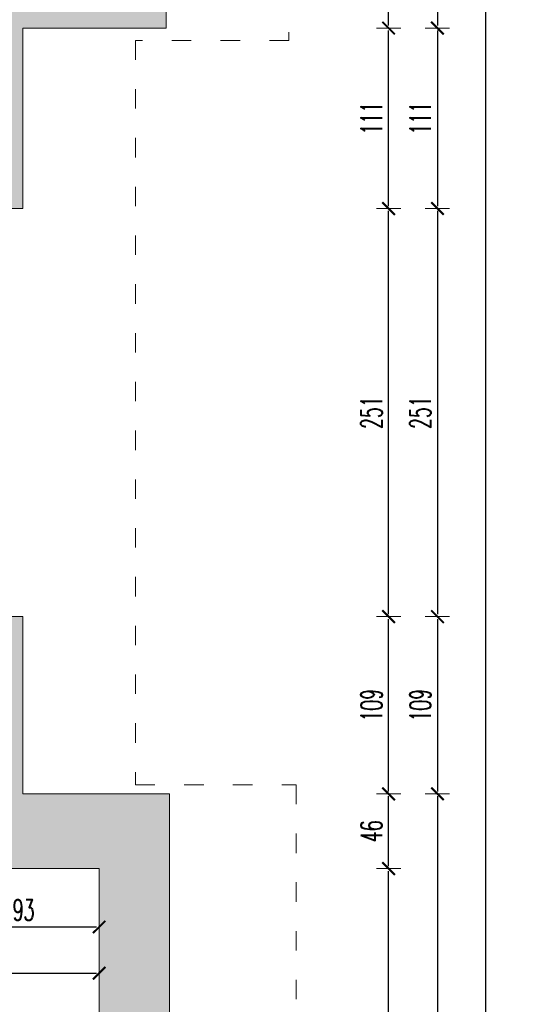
# Model space of a CAD drawing. Header units: millimetres. Extents: x -221 to 149158, y -114258 to 0.
# Tile 193 of 219: x 114950 to 115257, y -54256 to -53650. Entities that reach past the tile are written whole.
import ezdxf

# ---------------------------------------------------------------- set-up
doc = ezdxf.new("R2010")
doc.units = ezdxf.units.MM
doc.linetypes.add('ACAD_ISO03W100', pattern=[30, 12, -18])
doc.layers.get('0').update_dxf_attribs({"lineweight": 0})
doc.layers.add('A-przekrycieram.ART', color=7, linetype='Continuous', lineweight=0, true_color=0xffffff)
for name, color, linetype, lineweight in [('wymiar..KF', 12, 'Continuous', 5), ('wypełnienie istn..KF', 250, 'Continuous', 0), ('ściany ist..KF', 61, 'Continuous', 5)]:
    doc.layers.add(name, color=color, linetype=linetype, lineweight=lineweight)
doc.styles.add('DIM', font='simplex.shx', dxfattribs={"width": 0.6})
doc.dimstyles.new('100-STD', dxfattribs={"dimscale": 10, "dimtxt": 1.3, "dimasz": 0.15, "dimexe": 5, "dimexo": 10, "dimgap": 0.4, "dimtad": 1, "dimdec": 1, "dimrnd": 0.5, "dimdsep": 46, "dimtxsty": 'DIM', "dimblk": 'KR21', "dimcen": 1, "dimdle": 10, "dimse1": 1, "dimse2": 1, "dimclrd": 256, "dimclre": 256, "dimclrt": 256, "dimadec": 0, "dimazin": 0, "dimtfac": 1, "dimtdec": 1, "dimtmove": 2, "dimatfit": 3, "dimldrblk": 'KR21', "dimfxl": 1, "dimtvp": 5.6, "dimtolj": 1, "dimtzin": 2, "dimarcsym": 0})

# ---------------------------------------------------------------- blocks, each defined once
blk = doc.blocks.new('KR21')
at = {"ltscale": 100}
blk.add_line((0, -5), (0, 5), dxfattribs=at)
at = {"ltscale": 100, "const_width": 0.84}
blk.add_lwpolyline([(-2.5, -2.5), (2.58, 2.58)], dxfattribs=at)
blk = doc.blocks.new('*D582')
at = {"layer": 'Defpoints', "color": 0, "linetype": 'ByBlock', "transparency": 16777216}
for p in [(0, -54123.29), (135331.42, -54123.29), (135533.84, -54575.52)]:
    blk.add_point(p, dxfattribs=at)
at = {"layer": 'wymiar..KF', "linetype": 'Continuous', "lineweight": -2, "transparency": 16777216}
blk.add_line((135331.42, -54574.02), (135331.42, -54124.79), dxfattribs=at)
at = {"layer": 'wymiar..KF', "linetype": 'ByBlock', "lineweight": -2, "transparency": 16777216, "xscale": 1.5, "yscale": 1.5, "zscale": 1.5}
for p, rotation in [((135331.42, -54123.29), 90), ((135331.42, -54575.52), 270)]:
    blk.add_blockref('KR21', p, dxfattribs=dict(at, rotation=rotation))
at = {"layer": 'wymiar..KF', "linetype": 'ByBlock', "transparency": 16777216, "insert": (135320.92, -54349.41), "char_height": 13, "attachment_point": 5, "rotation": 90, "style": 'DIM'}
blk.add_mtext('\\A1;452', dxfattribs=at)
blk = doc.blocks.new('*D583')
at = {"layer": 'Defpoints', "color": 0, "linetype": 'ByBlock', "transparency": 16777216}
for p in [(-202.42, -53646.29), (135612.31, -53646.29), (0, -54123.29)]:
    blk.add_point(p, dxfattribs=at)
at = {"layer": 'wymiar..KF', "linetype": 'Continuous', "lineweight": -2, "transparency": 16777216}
blk.add_line((-202.42, -54121.79), (-202.42, -53647.79), dxfattribs=at)
at = {"layer": 'wymiar..KF', "linetype": 'ByBlock', "lineweight": -2, "transparency": 16777216, "xscale": 1.5, "yscale": 1.5, "zscale": 1.5}
for p, rotation in [((-202.42, -53646.29), 90), ((-202.42, -54123.29), 270)]:
    blk.add_blockref('KR21', p, dxfattribs=dict(at, rotation=rotation))
at = {"layer": 'wymiar..KF', "linetype": 'ByBlock', "transparency": 16777216, "insert": (-212.92, -53884.79), "char_height": 13, "attachment_point": 5, "rotation": 90, "style": 'DIM'}
blk.add_mtext('\\A1;477', dxfattribs=at)
blk = doc.blocks.new('*D772')
at = {"layer": 'Defpoints', "color": 0, "linetype": 'ByBlock', "transparency": 16777216}
for p in [(114906.21, -54172.29), (114999.01, -54172.29), (114906.21, -54208.21)]:
    blk.add_point(p, dxfattribs=at)
at = {"layer": 'wymiar..KF', "linetype": 'Continuous', "lineweight": -2, "transparency": 16777216}
blk.add_line((114997.51, -54208.21), (114907.71, -54208.21), dxfattribs=at)
at = {"layer": 'wymiar..KF', "linetype": 'ByBlock', "lineweight": -2, "transparency": 16777216, "xscale": 1.5, "yscale": 1.5, "zscale": 1.5, "rotation": 180}
blk.add_blockref('KR21', (114906.21, -54208.21), dxfattribs=at)
at = {"layer": 'wymiar..KF', "linetype": 'ByBlock', "lineweight": -2, "transparency": 16777216, "xscale": 1.5, "yscale": 1.5, "zscale": 1.5}
blk.add_blockref('KR21', (114999.01, -54208.21), dxfattribs=at)
at = {"layer": 'wymiar..KF', "linetype": 'ByBlock', "transparency": 16777216, "insert": (114952.61, -54197.71), "char_height": 13, "attachment_point": 5, "style": 'DIM'}
blk.add_mtext('\\A1;93', dxfattribs=at)
blk = doc.blocks.new('*D776')
at = {"layer": 'Defpoints', "color": 0, "linetype": 'ByBlock', "transparency": 16777216}
for p in [(114454.39, -54101.32), (114999.01, -54172.29), (114999.01, -54236.62)]:
    blk.add_point(p, dxfattribs=at)
at = {"layer": 'wymiar..KF', "linetype": 'Continuous', "lineweight": -2, "transparency": 16777216}
blk.add_line((114455.89, -54236.62), (114997.51, -54236.62), dxfattribs=at)
at = {"layer": 'wymiar..KF', "linetype": 'ByBlock', "lineweight": -2, "transparency": 16777216, "xscale": 1.5, "yscale": 1.5, "zscale": 1.5, "rotation": 180}
blk.add_blockref('KR21', (114454.39, -54236.62), dxfattribs=at)
at = {"layer": 'wymiar..KF', "linetype": 'ByBlock', "lineweight": -2, "transparency": 16777216, "xscale": 1.5, "yscale": 1.5, "zscale": 1.5}
blk.add_blockref('KR21', (114999.01, -54236.62), dxfattribs=at)
at = {"layer": 'wymiar..KF', "linetype": 'ByBlock', "transparency": 16777216, "insert": (114726.7, -54226.12), "char_height": 13, "attachment_point": 5, "style": 'DIM'}
blk.add_mtext('\\A1;544.5', dxfattribs=at)
blk = doc.blocks.new('*D793')
at = {"layer": 'Defpoints', "color": 0, "linetype": 'ByBlock', "transparency": 16777216}
for p in [(114994.21, -53609.29), (114838.3, -54172.29), (114906.21, -54172.29)]:
    blk.add_point(p, dxfattribs=at)
at = {"layer": 'wymiar..KF', "linetype": 'Continuous', "lineweight": -2, "transparency": 16777216}
blk.add_line((114838.3, -53610.79), (114838.3, -54170.79), dxfattribs=at)
at = {"layer": 'wymiar..KF', "linetype": 'ByBlock', "lineweight": -2, "transparency": 16777216, "xscale": 1.5, "yscale": 1.5, "zscale": 1.5}
for p, rotation in [((114838.3, -53609.29), 90), ((114838.3, -54172.29), 270)]:
    blk.add_blockref('KR21', p, dxfattribs=dict(at, rotation=rotation))
at = {"layer": 'wymiar..KF', "linetype": 'ByBlock', "transparency": 16777216, "insert": (114827.8, -53890.79), "char_height": 13, "attachment_point": 5, "rotation": 90, "style": 'DIM'}
blk.add_mtext('\\A1;563', dxfattribs=at)
blk = doc.blocks.new('*D797')
at = {"layer": 'Defpoints', "color": 0, "linetype": 'ByBlock', "transparency": 16777216}
for p in [(114999.01, -54172.29), (115177, -54172.29), (115042.21, -54582.38)]:
    blk.add_point(p, dxfattribs=at)
at = {"layer": 'wymiar..KF', "linetype": 'Continuous', "lineweight": -2, "transparency": 16777216}
blk.add_line((115177, -54580.88), (115177, -54173.79), dxfattribs=at)
at = {"layer": 'wymiar..KF', "linetype": 'ByBlock', "lineweight": -2, "transparency": 16777216, "xscale": 1.5, "yscale": 1.5, "zscale": 1.5}
for p, rotation in [((115177, -54172.29), 90), ((115177, -54582.38), 270)]:
    blk.add_blockref('KR21', p, dxfattribs=dict(at, rotation=rotation))
at = {"layer": 'wymiar..KF', "linetype": 'ByBlock', "transparency": 16777216, "insert": (115166.5, -54377.34), "char_height": 13, "attachment_point": 5, "rotation": 90, "style": 'DIM'}
blk.add_mtext('\\A1;410', dxfattribs=at)
blk = doc.blocks.new('*D798')
at = {"layer": 'Defpoints', "color": 0, "linetype": 'ByBlock', "transparency": 16777216}
for p in [(115042.21, -54126.29), (115177, -54126.29), (114999.01, -54172.29)]:
    blk.add_point(p, dxfattribs=at)
at = {"layer": 'wymiar..KF', "linetype": 'Continuous', "lineweight": -2, "transparency": 16777216}
blk.add_line((115177, -54170.79), (115177, -54127.79), dxfattribs=at)
at = {"layer": 'wymiar..KF', "linetype": 'ByBlock', "lineweight": -2, "transparency": 16777216, "xscale": 1.5, "yscale": 1.5, "zscale": 1.5}
for p, rotation in [((115177, -54126.29), 90), ((115177, -54172.29), 270)]:
    blk.add_blockref('KR21', p, dxfattribs=dict(at, rotation=rotation))
at = {"layer": 'wymiar..KF', "linetype": 'ByBlock', "transparency": 16777216, "insert": (115166.5, -54149.29), "char_height": 13, "attachment_point": 5, "rotation": 90, "style": 'DIM'}
blk.add_mtext('\\A1;46', dxfattribs=at)
blk = doc.blocks.new('*D799')
at = {"layer": 'Defpoints', "color": 0, "linetype": 'ByBlock', "transparency": 16777216}
for p in [(114952.21, -54017.3), (115177, -54017.3), (115042.21, -54126.29)]:
    blk.add_point(p, dxfattribs=at)
at = {"layer": 'wymiar..KF', "linetype": 'Continuous', "lineweight": -2, "transparency": 16777216}
blk.add_line((115177, -54124.79), (115177, -54018.8), dxfattribs=at)
at = {"layer": 'wymiar..KF', "linetype": 'ByBlock', "lineweight": -2, "transparency": 16777216, "xscale": 1.5, "yscale": 1.5, "zscale": 1.5}
for p, rotation in [((115177, -54017.3), 90), ((115177, -54126.29), 270)]:
    blk.add_blockref('KR21', p, dxfattribs=dict(at, rotation=rotation))
at = {"layer": 'wymiar..KF', "linetype": 'ByBlock', "transparency": 16777216, "insert": (115166.5, -54071.8), "char_height": 13, "attachment_point": 5, "rotation": 90, "style": 'DIM'}
blk.add_mtext('\\A1;109', dxfattribs=at)
blk = doc.blocks.new('*D800')
at = {"layer": 'Defpoints', "color": 0, "linetype": 'ByBlock', "transparency": 16777216}
for p in [(114952.21, -53766.29), (115177, -53766.29), (114952.21, -54017.3)]:
    blk.add_point(p, dxfattribs=at)
at = {"layer": 'wymiar..KF', "linetype": 'Continuous', "lineweight": -2, "transparency": 16777216}
blk.add_line((115177, -54015.8), (115177, -53767.79), dxfattribs=at)
at = {"layer": 'wymiar..KF', "linetype": 'ByBlock', "lineweight": -2, "transparency": 16777216, "xscale": 1.5, "yscale": 1.5, "zscale": 1.5}
for p, rotation in [((115177, -53766.29), 90), ((115177, -54017.3), 270)]:
    blk.add_blockref('KR21', p, dxfattribs=dict(at, rotation=rotation))
at = {"layer": 'wymiar..KF', "linetype": 'ByBlock', "transparency": 16777216, "insert": (115166.5, -53891.8), "char_height": 13, "attachment_point": 5, "rotation": 90, "style": 'DIM'}
blk.add_mtext('\\A1;251', dxfattribs=at)
blk = doc.blocks.new('*D801')
at = {"layer": 'Defpoints', "color": 0, "linetype": 'ByBlock', "transparency": 16777216}
for p in [(114952.21, -53655.29), (115177, -53655.29), (114952.21, -53766.29)]:
    blk.add_point(p, dxfattribs=at)
at = {"layer": 'wymiar..KF', "linetype": 'Continuous', "lineweight": -2, "transparency": 16777216}
blk.add_line((115177, -53764.79), (115177, -53656.79), dxfattribs=at)
at = {"layer": 'wymiar..KF', "linetype": 'ByBlock', "lineweight": -2, "transparency": 16777216, "xscale": 1.5, "yscale": 1.5, "zscale": 1.5}
for p, rotation in [((115177, -53655.29), 90), ((115177, -53766.29), 270)]:
    blk.add_blockref('KR21', p, dxfattribs=dict(at, rotation=rotation))
at = {"layer": 'wymiar..KF', "linetype": 'ByBlock', "transparency": 16777216, "insert": (115166.5, -53710.79), "char_height": 13, "attachment_point": 5, "rotation": 90, "style": 'DIM'}
blk.add_mtext('\\A1;111', dxfattribs=at)
blk = doc.blocks.new('*D802')
at = {"layer": 'Defpoints', "color": 0, "linetype": 'ByBlock', "transparency": 16777216}
for p in [(114994.21, -53609.29), (115177, -53609.29), (114952.21, -53655.29)]:
    blk.add_point(p, dxfattribs=at)
at = {"layer": 'wymiar..KF', "linetype": 'Continuous', "lineweight": -2, "transparency": 16777216}
blk.add_line((115177, -53653.79), (115177, -53610.79), dxfattribs=at)
at = {"layer": 'wymiar..KF', "linetype": 'ByBlock', "lineweight": -2, "transparency": 16777216, "xscale": 1.5, "yscale": 1.5, "zscale": 1.5}
for p, rotation in [((115177, -53609.29), 90), ((115177, -53655.29), 270)]:
    blk.add_blockref('KR21', p, dxfattribs=dict(at, rotation=rotation))
at = {"layer": 'wymiar..KF', "linetype": 'ByBlock', "transparency": 16777216, "insert": (115166.5, -53632.29), "char_height": 13, "attachment_point": 5, "rotation": 90, "style": 'DIM'}
blk.add_mtext('\\A1;46', dxfattribs=at)
blk = doc.blocks.new('*D823')
at = {"layer": 'Defpoints', "color": 0, "linetype": 'ByBlock', "transparency": 16777216}
for p in [(114828.21, -52984.9), (115040.21, -53655.29), (115207.06, -53655.29)]:
    blk.add_point(p, dxfattribs=at)
at = {"layer": 'wymiar..KF', "linetype": 'Continuous', "lineweight": -2, "transparency": 16777216}
blk.add_line((115207.06, -52986.4), (115207.06, -53653.79), dxfattribs=at)
at = {"layer": 'wymiar..KF', "linetype": 'ByBlock', "lineweight": -2, "transparency": 16777216, "xscale": 1.5, "yscale": 1.5, "zscale": 1.5}
for p, rotation in [((115207.06, -52984.9), 90), ((115207.06, -53655.29), 270)]:
    blk.add_blockref('KR21', p, dxfattribs=dict(at, rotation=rotation))
at = {"layer": 'wymiar..KF', "linetype": 'ByBlock', "transparency": 16777216, "insert": (115196.56, -53320.1), "char_height": 13, "attachment_point": 5, "rotation": 90, "style": 'DIM'}
blk.add_mtext('\\A1;670.5', dxfattribs=at)
blk = doc.blocks.new('*D824')
at = {"layer": 'Defpoints', "color": 0, "linetype": 'ByBlock', "transparency": 16777216}
for p in [(115040.21, -53655.29), (114952.21, -53766.29), (115207.06, -53766.29)]:
    blk.add_point(p, dxfattribs=at)
at = {"layer": 'wymiar..KF', "linetype": 'Continuous', "lineweight": -2, "transparency": 16777216}
blk.add_line((115207.06, -53656.79), (115207.06, -53764.79), dxfattribs=at)
at = {"layer": 'wymiar..KF', "linetype": 'ByBlock', "lineweight": -2, "transparency": 16777216, "xscale": 1.5, "yscale": 1.5, "zscale": 1.5}
for p, rotation in [((115207.06, -53655.29), 90), ((115207.06, -53766.29), 270)]:
    blk.add_blockref('KR21', p, dxfattribs=dict(at, rotation=rotation))
at = {"layer": 'wymiar..KF', "linetype": 'ByBlock', "transparency": 16777216, "insert": (115196.56, -53710.79), "char_height": 13, "attachment_point": 5, "rotation": 90, "style": 'DIM'}
blk.add_mtext('\\A1;111', dxfattribs=at)
blk = doc.blocks.new('*D825')
at = {"layer": 'Defpoints', "color": 0, "linetype": 'ByBlock', "transparency": 16777216}
for p in [(114952.21, -53766.29), (114952.21, -54017.3), (115207.06, -54017.3)]:
    blk.add_point(p, dxfattribs=at)
at = {"layer": 'wymiar..KF', "linetype": 'Continuous', "lineweight": -2, "transparency": 16777216}
blk.add_line((115207.06, -53767.79), (115207.06, -54015.8), dxfattribs=at)
at = {"layer": 'wymiar..KF', "linetype": 'ByBlock', "lineweight": -2, "transparency": 16777216, "xscale": 1.5, "yscale": 1.5, "zscale": 1.5}
for p, rotation in [((115207.06, -53766.29), 90), ((115207.06, -54017.3), 270)]:
    blk.add_blockref('KR21', p, dxfattribs=dict(at, rotation=rotation))
at = {"layer": 'wymiar..KF', "linetype": 'ByBlock', "transparency": 16777216, "insert": (115196.56, -53891.8), "char_height": 13, "attachment_point": 5, "rotation": 90, "style": 'DIM'}
blk.add_mtext('\\A1;251', dxfattribs=at)
blk = doc.blocks.new('*D826')
at = {"layer": 'Defpoints', "color": 0, "linetype": 'ByBlock', "transparency": 16777216}
for p in [(114952.21, -54017.3), (115042.21, -54126.29), (115207.06, -54126.29)]:
    blk.add_point(p, dxfattribs=at)
at = {"layer": 'wymiar..KF', "linetype": 'Continuous', "lineweight": -2, "transparency": 16777216}
blk.add_line((115207.06, -54018.8), (115207.06, -54124.79), dxfattribs=at)
at = {"layer": 'wymiar..KF', "linetype": 'ByBlock', "lineweight": -2, "transparency": 16777216, "xscale": 1.5, "yscale": 1.5, "zscale": 1.5}
for p, rotation in [((115207.06, -54017.3), 90), ((115207.06, -54126.29), 270)]:
    blk.add_blockref('KR21', p, dxfattribs=dict(at, rotation=rotation))
at = {"layer": 'wymiar..KF', "linetype": 'ByBlock', "transparency": 16777216, "insert": (115196.56, -54071.8), "char_height": 13, "attachment_point": 5, "rotation": 90, "style": 'DIM'}
blk.add_mtext('\\A1;109', dxfattribs=at)
blk = doc.blocks.new('*D827')
at = {"layer": 'Defpoints', "color": 0, "linetype": 'ByBlock', "transparency": 16777216}
for p in [(115042.21, -54126.29), (115042.21, -54582.38), (115207.06, -54582.38)]:
    blk.add_point(p, dxfattribs=at)
at = {"layer": 'wymiar..KF', "linetype": 'Continuous', "lineweight": -2, "transparency": 16777216}
blk.add_line((115207.06, -54127.79), (115207.06, -54580.88), dxfattribs=at)
at = {"layer": 'wymiar..KF', "linetype": 'ByBlock', "lineweight": -2, "transparency": 16777216, "xscale": 1.5, "yscale": 1.5, "zscale": 1.5}
for p, rotation in [((115207.06, -54126.29), 90), ((115207.06, -54582.38), 270)]:
    blk.add_blockref('KR21', p, dxfattribs=dict(at, rotation=rotation))
at = {"layer": 'wymiar..KF', "linetype": 'ByBlock', "transparency": 16777216, "insert": (115196.56, -54354.34), "char_height": 13, "attachment_point": 5, "rotation": 90, "style": 'DIM'}
blk.add_mtext('\\A1;456', dxfattribs=at)
blk = doc.blocks.new('*D828')
at = {"layer": 'Defpoints', "color": 0, "linetype": 'ByBlock', "transparency": 16777216}
for p in [(115207.06, -51363.29), (115207.12, -54582.44), (115236.7, -54582.44)]:
    blk.add_point(p, dxfattribs=at)
at = {"layer": 'wymiar..KF', "linetype": 'Continuous', "lineweight": -2, "transparency": 16777216}
blk.add_line((115236.7, -51364.79), (115236.7, -54580.94), dxfattribs=at)
at = {"layer": 'wymiar..KF', "linetype": 'ByBlock', "lineweight": -2, "transparency": 16777216, "xscale": 1.5, "yscale": 1.5, "zscale": 1.5}
for p, rotation in [((115236.7, -51363.29), 90), ((115236.7, -54582.44), 270)]:
    blk.add_blockref('KR21', p, dxfattribs=dict(at, rotation=rotation))
at = {"layer": 'wymiar..KF', "linetype": 'ByBlock', "transparency": 16777216, "insert": (115226.2, -52972.87), "char_height": 13, "attachment_point": 5, "rotation": 90, "style": 'DIM'}
blk.add_mtext('\\A1;3219', dxfattribs=at)
blk = doc.blocks.new('*U1674')
at = {"layer": 'A-przekrycieram.ART'}
h = blk.add_hatch(color=256, dxfattribs=at)
h.dxf.hatch_style = 1
h.paths.add_polyline_path([(0, 4200), (5940, 4200), (5940, 0), (0, 0)])
h.paths.add_polyline_path([(200, 4100), (5840, 4100), (5840, 100), (200, 100)], flags=16)

msp = doc.modelspace()

# ---------------------------------------------------------------- hatches: boundary and pattern name
at = {"layer": 'wypełnienie istn..KF', "true_color": 0xc8c8c8}
h = msp.add_hatch(color=9, dxfattribs=at)
h.dxf.hatch_style = 1
h.paths.add_polyline_path([(108621.32, -54556.29), (108621.32, -54169.29), (108699.61, -54169.29), (108699.61, -54010.29), (108653.61, -54010.29), (108653.61, -54123.29), (108575.32, -54123.29), (108575.32, -54575.38), (108797.88, -54797.35), (109687.5, -54797.35), (109687.5, -54751.3), (108816.9, -54751.35)])
h.paths.add_polyline_path([(108699.61, -53600.29), (108621.32, -53600.29), (108621.32, -53431.29), (108575.32, -53431.29), (108575.32, -53646.29), (108653.61, -53646.29), (108653.61, -53760.29), (108699.61, -53760.29)])
h.paths.add_polyline_path([(108621.32, -53093.29), (108575.32, -53093.29), (108575.32, -53259.29), (108621.32, -53259.29)])
h.paths.add_polyline_path([(108621.32, -51409.29), (108971.72, -51409.29), (108971.72, -51363.29), (108575.32, -51363.29), (108575.32, -52921.29), (108621.32, -52921.29)])
h.paths.add_polyline_path([(109601.32, -51363.29), (109222.72, -51363.29), (109222.72, -51409.29), (109555.27, -51409.29), (109555.27, -52073.53), (109601.32, -52073.53)])
h.paths.add_polyline_path([(109601.32, -52245.53), (109555.32, -52245.53), (109555.32, -52435.53), (109601.32, -52435.53)])
h.paths.add_polyline_path([(109601.32, -52607.53), (109555.32, -52607.53), (109555.32, -52988.29), (109027.27, -52988.29), (109027.27, -53028.29), (109069.27, -53028.29), (109069.27, -53609.29), (109611.17, -53609.29), (109611.17, -53594.29), (109099.17, -53594.29), (109099.17, -53018.29), (109767.17, -53018.29), (109767.17, -53594.29), (109700.17, -53594.29), (109700.17, -53609.29), (109797.17, -53609.29), (109797.17, -53018.29), (109947.49, -53018.29), (109947.49, -52972.29), (109601.32, -52972.29)])
h.paths.add_polyline_path([(110317.49, -52972.29), (110065.49, -52972.29), (110065.49, -53018.29), (110317.49, -53018.29)])
h.paths.add_polyline_path([(110677.49, -52972.29), (110435.49, -52972.29), (110435.49, -53018.29), (110677.49, -53018.29)])
h.paths.add_polyline_path([(111422.74, -52972.29), (110795.49, -52972.29), (110795.49, -53018.29), (111156.67, -53018.29), (111156.67, -53706.3), (111191.67, -53706.3), (111191.67, -53619.29), (111700.84, -53619.29), (111700.84, -53572.29), (111191.67, -53572.29), (111190.67, -53018.29), (111422.74, -53018.29)])
h.paths.add_polyline_path([(111692.74, -52972.29), (111540.74, -52972.29), (111540.74, -53018.29), (111692.74, -53018.29)], flags=17)
h.paths.add_polyline_path([(111962.74, -52972.29), (111810.74, -52972.29), (111810.74, -53018.29), (111962.74, -53018.29)])
h.paths.add_polyline_path([(112232.74, -52972.29), (112080.74, -52972.29), (112080.74, -53018.29), (112232.74, -53018.29)], flags=17)
h.paths.add_polyline_path([(112592.74, -52972.29), (112350.74, -52972.29), (112350.74, -53018.29), (112534.67, -53018.29), (112534.67, -53572.29), (111790.84, -53572.29), (111790.84, -53619.29), (112582.05, -53619.29), (112582.05, -53572.29), (112564.67, -53572.29), (112564.67, -53018.29), (112592.74, -53018.29)])
h.paths.add_polyline_path([(112859.25, -52972.29), (112710.74, -52972.29), (112710.74, -53018.29), (112812.67, -53018.29), (112812.67, -53572.29), (112682.01, -53572.29), (112682.01, -53619.29), (112859.21, -53619.29), (112859.29, -53018.29), (112859.21, -53016.51)])
h.paths.add_polyline_path([(113070.21, -52735.21), (113024.21, -52735.21), (113024.21, -52972.29), (113006.25, -52972.29), (113006.25, -53018.29), (113357.89, -53018.29), (113514.25, -53018.29), (113514.25, -53572.29), (113154.25, -53572.29), (113154.25, -53604.29), (113047.25, -53604.29), (113047.25, -53619.29), (113514.25, -53619.29), (113532.49, -53619.29), (113739.21, -53619.29), (113739.21, -53573.29), (113547.21, -53573.29), (113547.21, -53018.29), (113573.21, -53018.29), (113573.21, -52978.29), (113505.87, -52978.29), (113333.21, -52978.29), (113333.21, -53000.79), (113070.21, -53000.79)])
h.paths.add_polyline_path([(110037.5, -54751.35), (109805.5, -54751.35), (109805.5, -54797.35), (110037.5, -54797.35)])
h.paths.add_polyline_path([(110407.49, -54751.35), (110155.5, -54751.35), (110155.5, -54797.35), (110407.49, -54797.35)])
h.paths.add_polyline_path([(110767.49, -54751.86), (110615.67, -54751.3), (110615.67, -53908.3), (111209.21, -53908.3), (111209.17, -53893.3), (111186.67, -53893.3), (111186.67, -53806.3), (111156.67, -53806.3), (111156.67, -53878.3), (110585.67, -53878.3), (110585.67, -54751.3), (110525.49, -54751.3), (110525.49, -54798.07), (110767.49, -54797.86)])
h.paths.add_polyline_path([(111152.74, -54751.24), (110885.49, -54751.3), (110885.49, -54798.07), (111152.74, -54798.01)], flags=17)
h.paths.add_polyline_path([(111448.24, -54751.35), (111402.24, -54751.3), (111402.25, -53908.3), (112060.16, -53908.3), (112060.16, -53893.3), (111319.17, -53893.29), (111319.21, -53908.3), (111372.24, -53908.3), (111372.24, -54751.24), (111270.74, -54751.24), (111270.74, -54797.24), (111402.24, -54797.24), (111402.24, -54924.3), (111730.12, -54924.3), (111730.12, -54878.3), (111448.24, -54878.3)])
h.paths.add_polyline_path([(112281.24, -54804.3), (112412.74, -54804.3), (112412.74, -54758.3), (112311.35, -54758.3), (112311.63, -53908.24), (112476.21, -53908.29), (112476.21, -53893.3), (112150.16, -53893.3), (112150.16, -53908.19), (112281.24, -53907.94), (112281.24, -54758.24), (112235.24, -54758.3), (112235.24, -54878.3), (111981.12, -54877.52), (111981.12, -54924.3), (112281.24, -54924.3)])
h.paths.add_polyline_path([(112772.74, -54758.3), (112530.74, -54758.3), (112530.74, -54804.3), (112772.74, -54804.3)])
h.paths.add_polyline_path([(113107.72, -54758.3), (112890.74, -54758.3), (112890.74, -54804.3), (113107.72, -54804.3)], flags=17)
h.paths.add_polyline_path([(113502.69, -54758.3), (113376.35, -54758.3), (113376.35, -53908.3), (113475.67, -53908.3), (113475.67, -53893.29), (112566.21, -53893.29), (112566.21, -53908.3), (113346.35, -53908.3), (113346.35, -54758.3), (113225.72, -54758.3), (113225.72, -54804.3), (113502.69, -54804.3)])
h.paths.add_polyline_path([(113866.39, -54758.3), (113620.69, -54758.3), (113620.69, -54804.3), (113866.39, -54804.3)], flags=17)
h.paths.add_polyline_path([(115042.21, -54582.38), (115042.21, -54126.29), (114952.21, -54126.29), (114952.21, -54017.3), (114906.21, -54017.3), (114906.21, -54172.29), (114999.01, -54172.29), (114998.76, -54565.78), (114811.39, -54758.3), (114454.39, -54758.3), (114454.39, -54101.32), (114448.71, -54097.29), (114389.96, -54055.65), (114389.96, -54059.54), (114375.96, -54059.54), (114375.96, -54045.72), (114201.96, -53922.37), (114201.96, -53926.27), (114187.96, -53926.27), (114187.96, -53912.45), (114117.21, -53862.29), (113952.21, -53862.29), (113952.21, -53573.29), (113831.21, -53573.29), (113831.21, -53619.29), (113906.21, -53619.29), (113906.21, -53893.29), (113565.67, -53893.29), (113565.67, -53908.3), (114130.16, -53908.3), (114424.35, -54116.85), (114424.35, -54246.22), (114424.35, -54758.3), (113984.39, -54758.3), (113984.39, -54804.3), (114819.71, -54804.3)])
h.paths.add_polyline_path([(115040.21, -52987.29), (114828.21, -52987.29), (114828.21, -52730.03), (114782.21, -52730.03), (114782.21, -53033.29), (114994.21, -53033.29), (114994.21, -53609.29), (114906.21, -53609.29), (114906.21, -53766.29), (114952.21, -53766.29), (114952.21, -53655.29), (115040.21, -53655.29)])
h.paths.add_polyline_path([(114828.21, -52374.86), (114782.21, -52374.86), (114782.21, -52612.03), (114828.21, -52612.03)])
h.paths.add_polyline_path([(114828.21, -52001.59), (114782.21, -52001.59), (114782.21, -52256.86), (114828.21, -52256.86)])
h.paths.add_polyline_path([(114828.21, -51646.09), (114782.21, -51646.09), (114782.21, -51883.59), (114828.21, -51883.59)])
h.paths.add_polyline_path([(114828.21, -51363.29), (114051.21, -51363.29), (114051.21, -51409.29), (114418.71, -51409.29), (114418.71, -51436.29), (114626.21, -51436.29), (114626.21, -51409.29), (114782.21, -51409.29), (114782.21, -51528.09), (114828.21, -51528.09)])
h.paths.add_polyline_path([(113801.21, -51363.29), (113024.21, -51363.29), (113024.21, -51891.89), (113070.21, -51891.89), (113070.21, -51409.29), (113801.21, -51409.29)])
h.paths.add_polyline_path([(113070.21, -52009.89), (113024.21, -52009.89), (113024.21, -52258.44), (113070.21, -52258.44)])
h.paths.add_polyline_path([(113070.21, -52376.44), (113024.21, -52376.44), (113024.21, -52617.21), (113070.21, -52617.21)])

# ---------------------------------------------------------------- linework, layer by layer
at = {"linetype": 'ACAD_ISO03W100'}
msp.add_lwpolyline([(112944.21, -51283.29), (114908.21, -51283.29), (114908.21, -52907.29), (115120.21, -52907.76), (115115.71, -53662.85), (115021.35, -53662.85), (115021.35, -54120.67), (115120.21, -54120.67), (115120.21, -54638.22), (114878.83, -54884.3), (113297.79, -54884.3)], dxfattribs=at)
at = {"layer": 'ściany ist..KF', "linetype": 'ByBlock'}
for points in [[(114782.21, -52730.03), (114828.21, -52730.03), (114828.21, -52987.29), (115040.21, -52987.29), (115040.21, -53655.29), (114952.21, -53655.29), (114952.21, -53766.29), (114906.21, -53766.29), (114906.21, -53609.29), (114994.21, -53609.29), (114994.21, -53033.29), (114782.21, -53033.29), (114782.21, -52730.03)], [(113984.39, -54804.3), (114819.71, -54804.3), (115042.21, -54582.38), (115042.21, -54126.29), (114952.21, -54126.29), (114952.21, -54017.3), (114906.21, -54017.3), (114906.21, -54172.29), (114999.01, -54172.29), (114998.76, -54565.78), (114811.39, -54758.3), (114454.39, -54758.3), (114454.39, -54101.32), (114389.96, -54055.65)]]:
    msp.add_lwpolyline(points, dxfattribs=at)

# ---------------------------------------------------------------- block references
at = {"xscale": 2, "yscale": 2, "zscale": 2}
msp.add_blockref('*U1674', (106304.86, -56225.76), dxfattribs=at)

# ---------------------------------------------------------------- dimensions: what is measured, and where the dimension line sits
at = {"layer": 'wymiar..KF', "linetype": 'ByBlock'}
for base, p1, p2, picture, middle in [((115236.7046, -54582.4407), (115207.0631, -51363.2932), (115207.1213, -54582.4407), '*D828', (115226.2046, -52972.8669)), ((115207.06, -53655.29), (114828.21, -52984.9), (115040.21, -53655.29), '*D823', (115196.56, -53320.1)), ((114838.3, -54172.29), (114994.21, -53609.29), (114906.21, -54172.29), '*D793', (114827.8, -53890.79)), ((115177, -53609.29), (114952.21, -53655.29), (114994.21, -53609.29), '*D802', (115166.5, -53632.29)), ((-202.42, -53646.29), (0, -54123.29), (135612.31, -53646.29), '*D583', (-212.92, -53884.79)), ((115177, -53655.29), (114952.21, -53766.29), (114952.21, -53655.29), '*D801', (115166.5, -53710.79)), ((115207.06, -53766.29), (115040.21, -53655.29), (114952.21, -53766.29), '*D824', (115196.56, -53710.79)), ((115177, -53766.29), (114952.21, -54017.3), (114952.21, -53766.29), '*D800', (115166.5, -53891.8)), ((115207.06, -54017.3), (114952.21, -53766.29), (114952.21, -54017.3), '*D825', (115196.56, -53891.8)), ((115177, -54017.3), (115042.21, -54126.29), (114952.21, -54017.3), '*D799', (115166.5, -54071.8)), ((115207.06, -54126.29), (114952.21, -54017.3), (115042.21, -54126.29), '*D826', (115196.56, -54071.8)), ((135331.42, -54123.29), (135533.84, -54575.52), (0, -54123.29), '*D582', (135320.92, -54349.41)), ((115177, -54126.29), (114999.01, -54172.29), (115042.21, -54126.29), '*D798', (115166.5, -54149.29)), ((115207.06, -54582.38), (115042.21, -54126.29), (115042.21, -54582.38), '*D827', (115196.56, -54354.34)), ((115177, -54172.29), (115042.21, -54582.38), (114999.01, -54172.29), '*D797', (115166.5, -54377.34))]:
    dim = msp.add_linear_dim(base=base, p1=p1, p2=p2, angle=90, dimstyle='100-STD', override={"dimfxl": 8, "dimfxlon": 1}, dxfattribs=at)
    dim.commit()
    dim.dimension.update_dxf_attribs({"geometry": picture, "text_midpoint": middle})
for base, p1, p2, picture, middle in [((114999.01, -54236.62), (114454.39, -54101.32), (114999.01, -54172.29), '*D776', (114726.7, -54226.12)), ((114906.21, -54208.21), (114999.01, -54172.29), (114906.21, -54172.29), '*D772', (114952.61, -54197.71))]:
    dim = msp.add_linear_dim(base=base, p1=p1, p2=p2, dimstyle='100-STD', override={"dimfxl": 8, "dimfxlon": 1}, dxfattribs=at)
    dim.commit()
    dim.dimension.update_dxf_attribs({"geometry": picture, "text_midpoint": middle})

doc.saveas('drawing.dxf')
